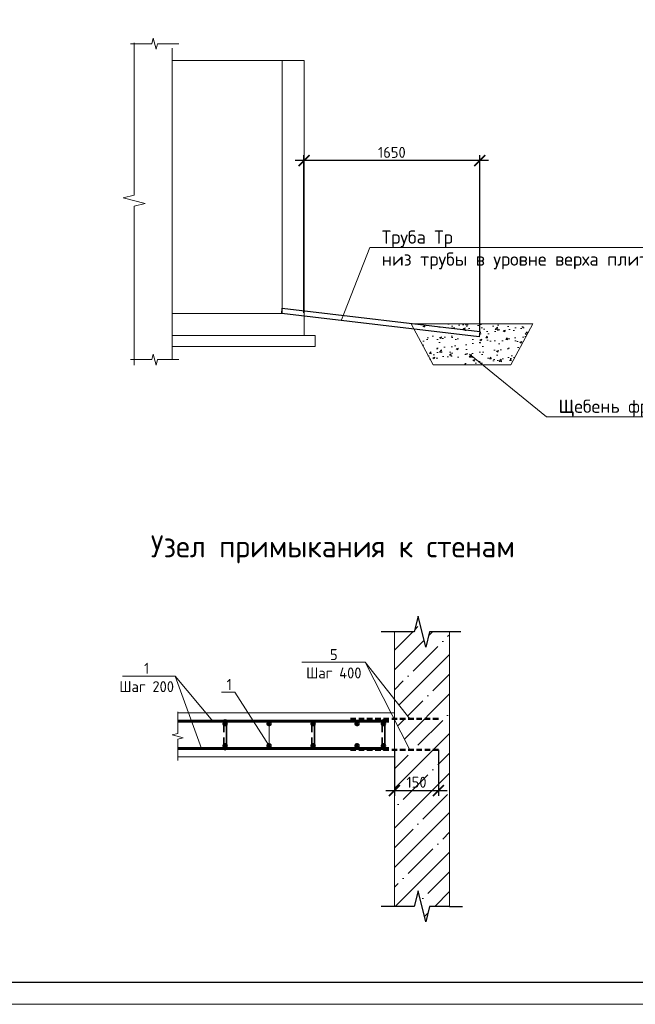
# Model space of a CAD drawing. Header units: millimetres. Extents: x 130535 to 3472113, y -231620 to 121434.
# Tile 28 of 133: x 366028 to 380023, y -140765 to -118390. Entities that reach past the tile are written whole.
import ezdxf
from ezdxf import colors
from ezdxf.entities.mleader import LeaderData, LeaderLine
from ezdxf.enums import TextEntityAlignment as Align
from ezdxf.math import Vec2, Vec3

# ---------------------------------------------------------------- set-up
doc = ezdxf.new("R2010")
doc.units = ezdxf.units.MM
doc.linetypes.add('DASHED2', pattern=[0.375, 0.25, -0.125])
doc.layers.get('DEFPOINTS').update_dxf_attribs({"color": 1, "lineweight": 0})
for name, color, linetype in [('ИЗМ', 3, 'Continuous'), ('Колонны', 7, 'Continuous'), ('ТОЛСТЫЕ_ОСНОВНЫЕ', 6, 'Continuous')]:
    doc.layers.add(name, color=color, linetype=linetype)
for name, color, linetype, lineweight in [('Основная 0.35', 200, 'Continuous', 35), ('Основная 0.60', 142, 'Continuous', 60), ('РАЗМЕРЫ', 1, 'Continuous', 9), ('Символы 0.20', 1, 'Continuous', 20), ('Тонкая', 81, 'Continuous', 20), ('Тонкая 0.20', 30, 'Continuous', 20), ('ТОНКИЕ', 7, 'Continuous', 9), ('штриховка', 7, 'Continuous', 18)]:
    doc.layers.add(name, color=color, linetype=linetype, lineweight=lineweight)
doc.styles.add('GOST-2.304_Type-B', font='GOST_Common.ttf')
doc.styles.add('ГОСТ', font='isocpeur.TTF')
doc.dimstyles.new('СПДС', dxfattribs={"dimscale": 100, "dimtxt": 2.5, "dimasz": 2.5, "dimexe": 1.25, "dimexo": 0, "dimtad": 1, "dimdec": 0, "dimtxsty": 'GOST-2.304_Type-B', "dimblk": 'ARCHTICK', "dimcen": 2.5, "dimdle": 2, "dimadec": 0, "dimazin": 2, "dimtfac": 0.75, "dimtdec": 0, "dimtmove": 1, "dimatfit": 3, "dimfxl": 1, "dimtolj": 1, "dimarcsym": 1})

# ---------------------------------------------------------------- blocks, each defined once
blk = doc.blocks.new('*U5')
at = {"layer": 'ТОЛСТЫЕ_ОСНОВНЫЕ', "color": 6}
blk.add_lwpolyline([(20, 5), (589, 5), (589, 415), (20, 415)], close=True, dxfattribs=at)
at = {"layer": 'ТОНКИЕ'}
blk.add_lwpolyline([(0, 0), (594, 0), (594, 420), (0, 420)], close=True, dxfattribs=at)
blk = doc.blocks.new('_ArchTick')
at = {"color": 0, "linetype": 'ByBlock', "const_width": 0.15}
blk.add_lwpolyline([(-0.5, -0.5), (0.5, 0.5)], dxfattribs=at)
blk = doc.blocks.new('*D699')
at = {"layer": 'DEFPOINTS', "color": 0, "linetype": 'Continuous', "lineweight": 0, "transparency": 16777216}
for p in [(372491, -121592), (372491, -125051), (376485, -125473)]:
    blk.add_point(p, dxfattribs=at)
at = {"layer": 'РАЗМЕРЫ', "color": 0, "linetype": 'Continuous', "lineweight": -2, "transparency": 16777216}
for p, q in [((372491, -125051), (372491, -121467)), ((376485, -125473), (376485, -121467)), ((376685, -121592), (372291, -121592))]:
    blk.add_line(p, q, dxfattribs=at)
at = {"layer": 'РАЗМЕРЫ', "color": 0, "linetype": 'Continuous', "lineweight": -2, "transparency": 16777216, "xscale": 250, "yscale": 250, "zscale": 250, "rotation": 180}
blk.add_blockref('_ArchTick', (372491, -121592), dxfattribs=at)
at = {"layer": 'РАЗМЕРЫ', "color": 0, "linetype": 'Continuous', "lineweight": -2, "transparency": 16777216, "xscale": 250, "yscale": 250, "zscale": 250}
blk.add_blockref('_ArchTick', (376485, -121592), dxfattribs=at)
at = {"layer": 'РАЗМЕРЫ', "color": 0, "linetype": 'Continuous', "lineweight": 0, "transparency": 16777216, "insert": (374488, -121405), "char_height": 250, "attachment_point": 5, "style": 'GOST-2.304_Type-B'}
blk.add_mtext('\\A1;1650', dxfattribs=at)
blk = doc.blocks.new('_None')
blk = doc.blocks.new('*D671')
at = {"layer": 'DEFPOINTS', "color": 0, "linetype": 'Continuous', "lineweight": 0, "transparency": 16777216}
for p in [(374548, -134980), (375548, -134980), (375548, -135906)]:
    blk.add_point(p, dxfattribs=at)
at = {"layer": 'РАЗМЕРЫ', "color": 0, "linetype": 'Continuous', "lineweight": -2, "transparency": 16777216}
for p, q in [((374548, -134980), (374548, -136031)), ((375548, -134980), (375548, -136031)), ((374348, -135906), (375748, -135906))]:
    blk.add_line(p, q, dxfattribs=at)
at = {"layer": 'РАЗМЕРЫ', "color": 0, "linetype": 'Continuous', "lineweight": -2, "transparency": 16777216, "xscale": 250, "yscale": 250, "zscale": 250, "rotation": 180}
blk.add_blockref('_ArchTick', (374548, -135906), dxfattribs=at)
at = {"layer": 'РАЗМЕРЫ', "color": 0, "linetype": 'Continuous', "lineweight": -2, "transparency": 16777216, "xscale": 250, "yscale": 250, "zscale": 250}
blk.add_blockref('_ArchTick', (375548, -135906), dxfattribs=at)
at = {"layer": 'РАЗМЕРЫ', "color": 0, "linetype": 'Continuous', "lineweight": 0, "transparency": 16777216, "insert": (375048, -135719), "char_height": 250, "attachment_point": 5, "style": 'GOST-2.304_Type-B'}
blk.add_mtext('\\A1;150', dxfattribs=at)

msp = doc.modelspace()

# ---------------------------------------------------------------- hatches: boundary and pattern name
at = {"layer": 'Колонны', "linetype": 'Continuous', "lineweight": 0}
h = msp.add_hatch(dxfattribs=at)
h.set_pattern_fill('AR-CONC', color=256, scale=2.5)
h.set_pattern_definition([(50, (671123.8, 393738.7), (455.46167, -39.84771), [47.625, -523.875]), (355, (671123.8, 393738.7), (-88.10855, 477.6421), [38.1, -419.10146]), (100.451445, (671161.75, 393735.4), (367.35312, 437.79438), [40.47502, -445.2256]), (46.1842, (671123.8, 393865.7), (677.6976, -105.1058), [71.4375, -785.8125]), (96.63556, (671180.27, 393856.96), (593.5103, 618.5653), [60.71256, -667.839]), (351.18415, (671123.8, 393865.7), (593.5103, 618.5653), [57.1499, -628.6493]), (21, (671187.3, 393833.97), (379.03598, -255.663), [47.625, -523.875]), (326, (671187.3, 393833.97), (154.50507, 460.4699), [38.1, -419.1]), (71.451445, (671218.9, 393812.66), (533.54105, 204.80692), [40.47502, -445.22484]), (37.5, (671123.79, 393738.72), (7.72151, 211.387597), [0, -414.02, 0, -425.45, 0, -420.6875]), (7.5, (671123.8, 393738.72), (167.04916, 250.45144), [0, -242.57, 0, -404.495, 0, -160.3375]), (327.5, (670982.19, 393738.72), (338.97649, -14.32186), [0, -158.75, 0, -495.3, 0, -657.225]), (317.5, (670918.7, 393738.72), (370.32295, 63.56623), [0, -206.375, 0, -328.93, 0, -466.725])])
h.paths.add_polyline_path([(375017.5, -125475.2), (376471.6, -125647.1), (376484.9, -125522.8), (374945.5, -125340.8), (374924.5, -125301.6), (377689.9, -125301.6), (377189.9, -126234.9), (375424.5, -126234.9)])
at = {"layer": 'штриховка', "linetype": 'Continuous', "lineweight": 0}
h = msp.add_hatch(dxfattribs=at)
h.set_pattern_fill('ANSI35', color=256, scale=100)
h.set_pattern_definition([(45, (-210767.5, -9939.6), (-449.0128, 449.0128), []), (45, (-210318.5, -9939.6), (-449.0128, 449.0128), [793.75, -158.75, 0, -158.75])])
h.paths.add_polyline_path([(374547.7, -135138.3), (374547.7, -135138.3), (374547.7, -134980), (374895.7, -134980), (374547.7, -134297), (374547.7, -134277.5), (374895.7, -134277.5), (374547.7, -133836), (374547.7, -132298.3), (374997.7, -132298.3), (375085.2, -131948.3), (375260.2, -132648.3), (375347.7, -132298.3), (375797.7, -132298.3), (375797.7, -138538.3), (375347.7, -138538.3), (375260.2, -138888.3), (375085.2, -138188.3), (374997.7, -138538.3), (374547.7, -138538.3)])

# ---------------------------------------------------------------- linework, layer by layer
at = {"color": 0, "linetype": 'ByBlock', "lineweight": -2}
for p, q in [((374547.7, -132298.3), (374247.7, -132298.3)), ((374997.7, -132298.3), (374547.7, -132298.3)), ((376059.1, -132298.3), (375347.7, -132298.3)), ((374547.7, -138538.3), (374247.7, -138538.3)), ((374997.7, -138538.3), (374547.7, -138538.3)), ((375797.7, -138538.3), (375347.7, -138538.3)), ((375797.7, -138538.3), (376097.7, -138538.3))]:
    msp.add_line(p, q, dxfattribs=at)
at = {"linetype": 'DASHED2', "lineweight": 50, "ltscale": 500}
for p, q in [((373547.7, -134277.5), (375547.7, -134277.5)), ((373547.7, -134980), (375547.7, -134980))]:
    msp.add_line(p, q, dxfattribs=at)
at = {"linetype": 'ByBlock', "lineweight": 20, "ltscale": 0.5}
msp.add_lwpolyline([(368628, -118915.9), (368628, -122378.4), (368378, -122440.9), (368878, -122565.9), (368628, -122628.4), (368628, -126240.9)], dxfattribs=at)
at = {"color": 0, "linetype": 'ByBlock', "lineweight": -2}
for points in [[(375347.7, -132298.3), (375260.2, -132648.3), (375085.2, -131948.3), (374997.7, -132298.3)], [(375347.7, -138538.3), (375260.2, -138888.3), (375085.2, -138188.3), (374997.7, -138538.3)]]:
    msp.add_lwpolyline(points, dxfattribs=at)
at = {"layer": 'ИЗМ', "linetype": 'Continuous', "lineweight": 30}
msp.add_lwpolyline([(371998.1, -124942.8), (376484.9, -125473.1), (376471.6, -125597.4), (371984.8, -125067.1), (371998.1, -124942.8)], dxfattribs=at)
at = {"layer": 'ИЗМ', "linetype": 'Continuous', "lineweight": 0}
msp.add_lwpolyline([(377689.9, -125301.6), (374924.5, -125301.6), (375424.5, -126234.9), (377189.9, -126234.9)], close=True, dxfattribs=at)
at = {"layer": 'Основная 0.35'}
for p, q in [((370667.7, -134328.3), (370667.7, -134578.3)), ((370727.7, -134328.3), (370727.7, -134948.3)), ((372667.7, -134328.3), (372667.7, -134578.3)), ((372727.7, -134328.3), (372727.7, -134948.3)), ((374267.7, -134328.3), (374267.7, -134578.3)), ((374327.7, -134328.3), (374327.7, -134948.3)), ((370667.7, -134948.3), (370667.7, -134698.3)), ((372667.7, -134948.3), (372667.7, -134698.3)), ((374267.7, -134948.3), (374267.7, -134698.3))]:
    msp.add_line(p, q, dxfattribs=at)
for centre, start, end in [((370697.7, -134328.3), 0, 180), ((374297.7, -134328.3), 0, 180), ((370697.7, -134948.3), 180, 0), ((374297.7, -134948.3), 180, 0)]:
    msp.add_arc(centre, 30, start, end, dxfattribs=at)
at = {"layer": 'Основная 0.60'}
for p, q in [((369620.3, -134328.3), (374422.7, -134328.3)), ((369620.3, -134948.3), (374422.7, -134948.3))]:
    msp.add_line(p, q, dxfattribs=at)
for centre in [(370697.7, -134388.3), (371697.7, -134388.3), (372697.7, -134388.3), (373697.7, -134388.3), (374297.7, -134388.3), (370697.7, -134888.3), (371697.7, -134888.3), (372697.7, -134888.3), (373697.7, -134888.3), (374297.7, -134888.3)]:
    msp.add_circle(centre, 30, dxfattribs=at)
at = {"layer": 'РАЗМЕРЫ', "linetype": 'Continuous', "lineweight": 0}
for p, q in [((373883.6, -132993.5), (374895.7, -134980)), ((369561.8, -133304.6), (370162.2, -134948.3))]:
    msp.add_line(p, q, dxfattribs=at)
at = {"layer": 'Символы 0.20'}
for points in [[(369561.8, -133304.6), (368367.1, -133304.6)], [(370420.8, -134328.3), (369561.8, -133304.6)]]:
    msp.add_lwpolyline(points, dxfattribs=at)
at = {"layer": 'Тонкая'}
for points in [[(368543.6, -118935.2), (368618.6, -118935.2), (369033.4, -118935.2), (369064.6, -118810.2), (369127.1, -119060.2), (369158.4, -118935.2), (369573.1, -118935.2), (369648.1, -118935.2)], [(368543.6, -126112.9), (368618.6, -126112.9), (369033.4, -126112.9), (369064.6, -125987.9), (369127.1, -126237.9), (369158.4, -126112.9), (369573.1, -126112.9), (369648.1, -126112.9)], [(369620.3, -135226.5), (369620.3, -135151.5), (369620.3, -134736.8), (369745.3, -134705.5), (369495.3, -134643), (369620.3, -134611.8), (369620.3, -134197), (369620.3, -134122)]]:
    msp.add_lwpolyline(points, dxfattribs=at)
at = {"layer": 'Тонкая 0.20'}
for p, q in [((369491.4, -119040.9), (369491.4, -126112.9)), ((371991.4, -119317.1), (369491.4, -119317.1)), ((371991.4, -119317.1), (372491.4, -119317.1)), ((371991.4, -125054.6), (371991.4, -119317.1)), ((372491.4, -119317.1), (372491.4, -125054.6)), ((371991.4, -125067.1), (371991.4, -121984.8)), ((372491.4, -121984.8), (372491.4, -125567.1)), ((369491.4, -125067.1), (371991.4, -125067.1)), ((372741.4, -125567.1), (369491.4, -125567.1)), ((372741.4, -125567.1), (372741.4, -125817.1)), ((372741.4, -125817.1), (369491.4, -125817.1))]:
    msp.add_line(p, q, dxfattribs=at)
at = {"layer": 'Тонкая 0.20', "ltscale": 6}
for p, q in [((374547.7, -138538.3), (374547.7, -132298.3)), ((375797.7, -132298.3), (375797.7, -138538.3))]:
    msp.add_line(p, q, dxfattribs=at)
at = {"layer": 'Тонкая 0.20'}
for points in [[(374547.7, -134138.3), (369620.3, -134138.3)], [(369620.3, -135138.3), (374547.7, -135138.3), (374547.7, -134138.3)]]:
    msp.add_lwpolyline(points, dxfattribs=at)

# ---------------------------------------------------------------- block references
at = {"xscale": 100, "yscale": 100, "zscale": 100}
msp.add_blockref('*U5', (344595.6, -140764.6), dxfattribs=at)

# ---------------------------------------------------------------- texts
at = {"layer": 'Символы 0.20', "insert": (368914.7, -133004.6), "char_height": 250, "attachment_point": 2, "style": 'GOST-2.304_Type-B'}
msp.add_mtext('1\\PШаг 200', dxfattribs=at)
at = {"layer": 'ТОНКИЕ', "linetype": 'Continuous', "lineweight": 0, "style": 'GOST-2.304_Type-B'}
msp.add_text('Узел примыкания к стенам', height=500, dxfattribs=at).set_placement((373146.6, -130358.3), align=Align.MIDDLE_CENTER)

# ---------------------------------------------------------------- dimensions: what is measured, and where the dimension line sits
at = {"layer": 'РАЗМЕРЫ', "color": 3, "linetype": 'Continuous', "lineweight": 0}
dim = msp.add_linear_dim(base=(372491.4, -121592.5), p1=(376484.9, -125473.1), p2=(372491.4, -125050.8), angle=180, text='1650', dimstyle='СПДС', override={"dimlfac": 0.2}, dxfattribs=at)
dim.commit()
dim.dimension.update_dxf_attribs({"geometry": '*D699', "text_midpoint": (374488.1, -121405)})
at = {"layer": 'РАЗМЕРЫ', "linetype": 'Continuous', "lineweight": 0}
dim = msp.add_linear_dim(base=(375547.7, -135906.3), p1=(374547.7, -134980), p2=(375547.7, -134980), text='150', dimstyle='СПДС', dxfattribs=at)
dim.commit()
dim.dimension.update_dxf_attribs({"geometry": '*D671', "text_midpoint": (375047.7, -135718.8)})

# ---------------------------------------------------------------- leaders
at = {"layer": 'Символы 0.20', "ltscale": 100}
ml = msp.add_multileader_mtext('Standard', dxfattribs=at)
ml.set_content('Труба Тр\\Pниз трубы в уровне верха плиты', color=256, style='ГОСТ')
ml.set_leader_properties(color=256, linetype='ByLayer', lineweight=-1)
ml.set_arrow_properties(name='NONE')
ml.build(insert=Vec2(0, 0))
ml.multileader.update_dxf_attribs({"text_left_attachment_type": 6, "text_right_attachment_type": 6, "dogleg_length": 2.5, "arrow_head_size": 45, "scale": 100})
ctx = ml.context
ctx.base_point, ctx.scale, ctx.char_height, ctx.arrow_head_size, ctx.landing_gap_size, ctx.plane_origin = Vec3(374236, -123570.5), 100, 300, 45, 22.5, Vec3(368339.5, -126880.9)
ctx.left_attachment, ctx.right_attachment = 6, 6
notes = []
notes.append((ctx, [(1, (1, 1, 0), (373986, -123570.5), (1, 0), 250, [(0, [(373346.6, -125210.8)], 0, [])])]))
ctx.mtext.insert, ctx.mtext.width, ctx.mtext.flow_direction = Vec3(374258.5, -123180.5), 6442.783, 5
ml = msp.add_multileader_mtext('Standard', dxfattribs=at)
ml.set_content('Щебень фр.20-40', color=256, style='ГОСТ')
ml.set_leader_properties(color=256, linetype='ByLayer', lineweight=-1)
ml.set_arrow_properties(name='NONE')
ml.build(insert=Vec2(0, 0))
ml.multileader.update_dxf_attribs({"text_left_attachment_type": 6, "text_right_attachment_type": 6, "dogleg_length": 2.5, "arrow_head_size": 45, "scale": 100})
ctx = ml.context
ctx.base_point, ctx.scale, ctx.char_height, ctx.arrow_head_size, ctx.landing_gap_size, ctx.plane_origin = Vec3(378255, -127414.1), 100, 300, 45, 22.5, Vec3(372358.5, -130724.6)
ctx.left_attachment, ctx.right_attachment = 6, 6
notes.append((ctx, [(1, (1, 1, 0), (378005, -127414.1), (1, 0), 250, [(0, [(376254, -125987.7)], 0, [])])]))
ctx.mtext.insert, ctx.mtext.width, ctx.mtext.flow_direction = Vec3(378277.5, -127024.1), 2129.129, 5
at = {"layer": 'Символы 0.20'}
ml = msp.add_multileader_mtext('Standard', dxfattribs=at)
ml.set_content('5\\PШаг 400', color=256, style='GOST-2.304_Type-B')
ml.set_leader_properties(color=256, linetype='ByLayer', lineweight=-1)
ml.set_arrow_properties(name='NONE')
ml.build(insert=Vec2(0, 0))
ml.multileader.update_dxf_attribs({"text_left_attachment_type": 6, "text_right_attachment_type": 6, "dogleg_length": 1, "arrow_head_size": 18, "scale": 20})
ctx = ml.context
ctx.base_point, ctx.scale, ctx.char_height, ctx.arrow_head_size, ctx.landing_gap_size, ctx.plane_origin = Vec3(372555, -132993.5), 20, 250, 18, 9, Vec3(375029.1, -132868.8)
ctx.left_attachment, ctx.right_attachment, ctx.text_align_type = 6, 6, 1
notes.append((ctx, [(0, (1, 1, 0), (373883.6, -132993.5), (-1, 0), 100, [(0, [(374895.7, -134277.5)], 0, [])])]))
ctx.mtext.insert, ctx.mtext.alignment, ctx.mtext.flow_direction = Vec3(373169.3, -132693.5), 2, 5
ml = msp.add_multileader_mtext('Standard', dxfattribs=at)
ml.set_content('1', color=256, style='GOST-2.304_Type-B')
ml.set_leader_properties(color=256, linetype='ByLayer', lineweight=-1)
ml.set_arrow_properties(name='NONE')
ml.build(insert=Vec2(0, 0))
ml.multileader.update_dxf_attribs({"text_left_attachment_type": 6, "text_right_attachment_type": 6, "dogleg_length": 1, "arrow_head_size": 18, "scale": 20})
ctx = ml.context
ctx.base_point, ctx.scale, ctx.char_height, ctx.arrow_head_size, ctx.landing_gap_size, ctx.plane_origin = Vec3(370723.1, -133672.4), 20, 250, 18, 9, Vec3(373164.5, -129518.3)
ctx.left_attachment, ctx.right_attachment = 6, 6
notes.append((ctx, [(0, (1, 1, 0), (370916.1, -133672.4), (-1, 0), 100, [(1, [(371697.7, -134388.3), (371697.7, -134888.3)], 0, [])])]))
ctx.mtext.insert, ctx.mtext.width, ctx.mtext.flow_direction = Vec3(370732.1, -133372.4), 28.429, 5
for ctx, leaders in notes:
    for number, flags, end, landing, length, lines in leaders:
        leader = LeaderData()
        leader.index, (leader.has_last_leader_line, leader.has_dogleg_vector, leader.attachment_direction) = number, flags
        leader.last_leader_point, leader.dogleg_vector, leader.dogleg_length = Vec3(end), Vec3(landing), length
        for number, points, colour, breaks in lines:
            line = LeaderLine()
            line.index, line.vertices, line.color, line.breaks = number, Vec3.list(points), colors.encode_raw_color(colour), breaks
            leader.lines.append(line)
        ctx.leaders.append(leader)

doc.saveas('drawing.dxf')
